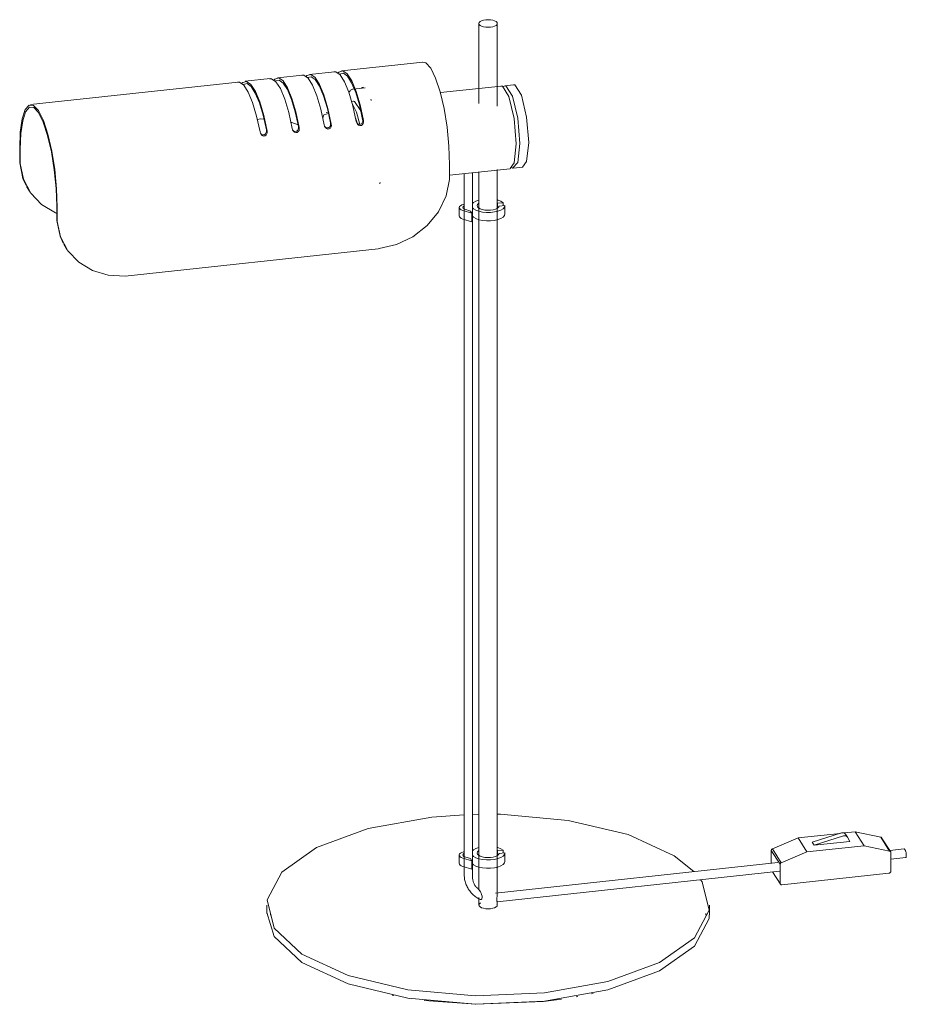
# Model space of a CAD drawing. Header units: millimetres. Extents: x -3660 to -1346, y -2347 to 6929.
# Tile 1 of 4: x -2300 to -1820, y -2347 to -1813. Entities that reach past the tile are written whole.
import ezdxf

# ---------------------------------------------------------------- set-up
doc = ezdxf.new("R2010")
doc.units = ezdxf.units.MM
doc.layers.add('Luminarias', color=7, linetype='Continuous', lineweight=20)

# ---------------------------------------------------------------- blocks, each defined once
blk = doc.blocks.new('martinica_tablelamp - 28251 STUDIO Black table lamp-499302-00 Isometrico PDF')
at = {"layer": 'Luminarias', "color": 9, "lineweight": 9, "true_color": 0xc0c0c0}
for p, q in [((5018.11, -1815.06), (5018.11, -1858.49)), ((5028.11, -1859.8), (5028.11, -1815.06)), ((4987.74, -1836), (4943.67, -1840.76)), ((4939.8, -1841.18), (4926.26, -1842.65)), ((4904.99, -1844.95), (4891.45, -1846.41)), ((4922.39, -1843.06), (4908.86, -1844.53)), ((4887.58, -1846.83), (4775.01, -1859.01)), ((4956.51, -1849.92), (4949.91, -1850.63)), ((4955.57, -1849.63), (4954.41, -1849.76)), ((5030.19, -1848.99), (4997.26, -1852.56)), ((5036.96, -1848.26), (5032.12, -1848.78)), ((4950.04, -1857.17), (4949.17, -1857.27)), ((4936.44, -1863.17), (4935.37, -1863.29)), ((4952.27, -1869.42), (4951.25, -1866.29)), ((4769.12, -1882.9), (4769.12, -1885.34)), ((4769.42, -1885.81), (4769.42, -1883.38)), ((4769.12, -1885.34), (4769.12, -1890.57)), ((4769.42, -1891.04), (4769.42, -1885.81)), ((4769.12, -1890.57), (4769.42, -1891.04)), ((5002.24, -1891.63), (5002.24, -1893.65)), ((5002.24, -1893.65), (5002.24, -1899.58)), ((5002.24, -1897.3), (5035.03, -1893.76)), ((5028.11, -2287.47), (5028.11, -1894.23)), ((5036.97, -1893.55), (5041.8, -1893.03)), ((5010.19, -1896.43), (5010.19, -2276.55)), ((5014.65, -2277.27), (5014.65, -1895.95)), ((5018.11, -1895.57), (5018.11, -2284.48)), ((4774.86, -1906.56), (4772.89, -1903.41)), ((4774.02, -1905.32), (4774.32, -1905.8)), ((4789.2, -1914.17), (4789.2, -1916.6)), ((4789.51, -1917.08), (4789.51, -1914.65)), ((5007.43, -1914.85), (5007.43, -1919.41)), ((5013.5, -1916.71), (5010.52, -1915.8)), ((5028.18, -1912.48), (5031.22, -1912.19)), ((5028.18, -1915.14), (5028.18, -1912.48)), ((5032.14, -1913.71), (5029.12, -1914)), ((5031.22, -1913.8), (5031.22, -1912.19)), ((5032.14, -1913.71), (5032.14, -1918.27)), ((5032.14, -1918.37), (5032.14, -1913.81)), ((4789.2, -1916.6), (4789.2, -1921.83)), ((4789.51, -1922.31), (4789.51, -1917.08)), ((5009.44, -1916.49), (5014.22, -1917.96)), ((5014.22, -1922.51), (5009.44, -1921.05)), ((5014.22, -1917.96), (5013.5, -1916.71)), ((5014.22, -1922.51), (5014.22, -1917.96)), ((4789.2, -1921.83), (4789.51, -1922.31)), ((4794.94, -1937.83), (4792.98, -1934.68)), ((4794.11, -1936.59), (4794.41, -1937.07)), ((4826.35, -1952.01), (4963.56, -1937.16)), ((4963.56, -1937.16), (4964.05, -1937.11)), ((5010.19, -2243.95), (4992.52, -2245.29)), ((5018.12, -2243.71), (5014.64, -2243.79)), ((5177.27, -2262.43), (5191.16, -2256.56)), ((5191.16, -2256.56), (5214.06, -2254.09)), ((5196.01, -2264.1), (5191.16, -2256.56)), ((5198.88, -2258.91), (5214.81, -2253.85)), ((5215.83, -2255.44), (5199.9, -2260.5)), ((5216.06, -2253.87), (5222.1, -2253.22)), ((5217.93, -2256.09), (5216.91, -2254.5)), ((5219.23, -2258.41), (5217.98, -2256.17)), ((5222.1, -2253.22), (5236.02, -2256.09)), ((5226.95, -2260.76), (5222.1, -2253.22)), ((5240.86, -2263.63), (5236.02, -2256.09)), ((5241.33, -2263.96), (5236.49, -2256.42)), ((5182.11, -2269.97), (5177.27, -2262.43)), ((5226.95, -2260.76), (5196.01, -2264.1)), ((5198.88, -2258.91), (5199.9, -2260.5)), ((5199.9, -2260.5), (5219.23, -2258.41)), ((5240.86, -2263.63), (5226.95, -2260.76)), ((5248.7, -2262.47), (5240.92, -2263.31)), ((5248.92, -2262.63), (5249.37, -2263.34)), ((5007.43, -2265.81), (5007.43, -2270.37)), ((5009.44, -2267.46), (5014.22, -2268.92)), ((5013.5, -2267.67), (5010.52, -2266.76)), ((5014.22, -2268.92), (5013.5, -2267.67)), ((5028.18, -2263.44), (5031.22, -2263.15)), ((5028.18, -2266.1), (5028.18, -2263.44)), ((5032.14, -2264.67), (5029.12, -2264.97)), ((5031.22, -2264.76), (5031.22, -2263.15)), ((5032.14, -2264.67), (5032.14, -2269.23)), ((5032.14, -2269.34), (5032.14, -2264.78)), ((5176.66, -2270.28), (5176.66, -2263.3)), ((5181.5, -2270.84), (5176.66, -2263.3)), ((5196.01, -2264.1), (5182.11, -2269.97)), ((5241.45, -2274.69), (5241.45, -2264.33)), ((5241.45, -2268.04), (5249.59, -2267.16)), ((5014.22, -2273.48), (5009.44, -2272.02)), ((5014.22, -2273.48), (5014.22, -2268.92)), ((5180.28, -2269.87), (5027.2, -2286.43)), ((5181.5, -2270.84), (5181.5, -2281.18)), ((5028.09, -2291.12), (5181.17, -2274.56)), ((5177.35, -2274.95), (5181.63, -2281.61)), ((5182.47, -2281.98), (5240.49, -2275.71)), ((5012.37, -2284.09), (5012.83, -2284.81)), ((5018.11, -2284.48), (5018.13, -2284.51)), ((5018.11, -2288.9), (5018.11, -2292.91)), ((4903.1, -2292.91), (4903.1, -2297.47)), ((5027.8, -2292.2), (5027.95, -2292.39)), ((5028.11, -2292.91), (5028.11, -2291.05)), ((5143.12, -2297.47), (5143.12, -2292.91)), ((4905.1, -2297.47), (4905.1, -2298.38)), ((5141.13, -2298.38), (5141.13, -2297.47)), ((4971.93, -2342.01), (4971.05, -2341.83)), ((5071.69, -2342.5), (5070.87, -2342.65)), ((5080.08, -2340.79), (5079.13, -2341)), ((4980.37, -2343.52), (4979.65, -2343.4)), ((5062.9, -2343.96), (5053.2, -2345.21))]:
    blk.add_line(p, q, dxfattribs=at)
for points in [[(5027.95, -1814.53, 0), (5027.45, -1814.04, 0), (5026.66, -1813.61, 0), (5025.63, -1813.28, 0), (5024.43, -1813.08, 0), (5023.13, -1813.01, 0), (5021.84, -1813.07, 0), (5020.63, -1813.28, 0), (5019.59, -1813.6, 0), (5018.79, -1814.02, 0), (5018.29, -1814.52, 0), (5018.11, -1815.05, 0), (5018.28, -1815.58, 0)], [(5018.28, -1815.58, 0), (5018.77, -1816.08, 0), (5019.56, -1816.5, 0), (5020.59, -1816.83, 0), (5021.8, -1817.04, 0), (5023.09, -1817.11, 0), (5024.39, -1817.04, 0), (5025.59, -1816.84, 0), (5026.63, -1816.51, 0), (5027.43, -1816.09, 0), (5027.94, -1815.6, 0), (5028.11, -1815.07, 0), (5027.95, -1814.53, 0)], [(4951.64, -1868.14, 0), (4949.81, -1859.62, 0), (4947.66, -1852.31, 0), (4945.31, -1846.61, 0), (4942.89, -1842.85, 0), (4940.54, -1841.23, 0), (4939.43, -1841.25, 0)], [(4941.84, -1841.84, 0), (4942.26, -1841.42, 0), (4944.41, -1840.81, 0), (4946.76, -1842.43, 0), (4949.18, -1846.19, 0), (4951.53, -1851.89, 0), (4953.68, -1859.21, 0), (4955.51, -1867.72, 0)], [(4987.54, -1836.03, 0), (4989.41, -1836.42, 0), (4992.04, -1839.29, 0), (4994.68, -1844.64, 0), (4997.14, -1852.11, 0), (4999.25, -1861.19, 0), (5000.87, -1871.27, 0), (5001.89, -1881.65, 0), (5002.24, -1891.63, 0)], [(4889.63, -1847.48, 0), (4890.04, -1847.07, 0), (4892.19, -1846.46, 0), (4894.54, -1848.08, 0), (4896.96, -1851.84, 0), (4899.31, -1857.54, 0), (4901.46, -1864.85, 0), (4903.29, -1873.37, 0)], [(4916.83, -1871.9, 0), (4915, -1863.39, 0), (4912.85, -1856.08, 0), (4910.5, -1850.38, 0), (4908.08, -1846.61, 0), (4905.73, -1844.99, 0), (4904.62, -1845.02, 0)], [(4907.09, -1845.54, 0), (4907.45, -1845.19, 0), (4909.6, -1844.57, 0), (4911.95, -1846.19, 0), (4914.37, -1849.96, 0), (4916.72, -1855.66, 0), (4918.87, -1862.97, 0), (4920.7, -1871.48, 0)], [(4920.28, -1870.83, 0), (4918.53, -1862.95, 0), (4916.5, -1856.19, 0), (4914.29, -1850.91, 0), (4912.02, -1847.38, 0), (4909.82, -1845.79, 0), (4907.78, -1846.23, 0)], [(4934.24, -1870.02, 0), (4932.41, -1861.51, 0), (4930.26, -1854.2, 0), (4927.9, -1848.5, 0), (4925.49, -1844.73, 0), (4923.13, -1843.11, 0), (4922.03, -1843.14, 0)], [(4924.44, -1843.72, 0), (4924.85, -1843.31, 0), (4927, -1842.69, 0), (4929.35, -1844.31, 0), (4931.77, -1848.08, 0), (4934.12, -1853.78, 0), (4936.27, -1861.09, 0), (4938.1, -1869.6, 0)], [(4937.68, -1868.95, 0), (4935.94, -1861.07, 0), (4933.9, -1854.31, 0), (4931.7, -1849.03, 0), (4929.43, -1845.5, 0), (4927.22, -1843.91, 0), (4925.19, -1844.34, 0)], [(4955.09, -1867.07, 0), (4953.34, -1859.19, 0), (4951.31, -1852.43, 0), (4949.1, -1847.15, 0), (4946.83, -1843.62, 0), (4944.63, -1842.03, 0), (4942.6, -1842.46, 0)], [(4899.43, -1873.78, 0), (4897.6, -1865.27, 0), (4895.45, -1857.96, 0), (4893.09, -1852.26, 0), (4890.67, -1848.5, 0), (4888.32, -1846.88, 0), (4887.21, -1846.9, 0)], [(4902.87, -1872.71, 0), (4901.12, -1864.83, 0), (4899.09, -1858.08, 0), (4896.89, -1852.79, 0), (4894.62, -1849.27, 0), (4892.41, -1847.68, 0), (4890.38, -1848.11, 0)], [(4949.91, -1850.63, 0), (4949.55, -1850.7, 0), (4949.2, -1850.83, 0), (4948.87, -1851.02, 0), (4948.56, -1851.26, 0), (4948.27, -1851.54, 0), (4948.01, -1851.86, 0), (4947.75, -1852.22, 0), (4947.7, -1852.31, 0)], [(5038.35, -1880.31, 0), (5037.25, -1866.53, 0), (5034.38, -1854.61, 0), (5030.84, -1849.09, 0), (5030.03, -1849.07, 0)], [(5040.28, -1880.1, 0), (5039.19, -1866.33, 0), (5036.32, -1854.4, 0), (5032.77, -1848.88, 0), (5031.17, -1849.31, 0)], [(5045.12, -1879.58, 0), (5044.02, -1865.8, 0), (5041.15, -1853.88, 0), (5037.61, -1848.36, 0), (5036.8, -1848.33, 0)], [(4954.12, -1862.38, 0), (4950.7, -1857.27, 0), (4949.88, -1857.25, 0)], [(4960, -1856.56, 0), (4959.72, -1856.52, 0), (4959.51, -1856.46, 0), (4959.38, -1856.4, 0), (4959.33, -1856.37, 0)], [(4789.51, -1914.65, 0), (4789.16, -1904.67, 0), (4788.14, -1894.28, 0), (4786.52, -1884.21, 0), (4784.41, -1875.12, 0), (4781.95, -1867.65, 0), (4779.31, -1862.3, 0), (4776.67, -1859.43, 0), (4774.21, -1859.25, 0), (4772.1, -1861.76, 0), (4770.48, -1866.79, 0), (4769.46, -1874, 0), (4769.12, -1882.9, 0)], [(4769.42, -1883.38, 0), (4769.76, -1874.75, 0), (4770.75, -1867.75, 0), (4772.32, -1862.87, 0), (4774.37, -1860.44, 0), (4776.75, -1860.61, 0), (4779.31, -1863.39, 0), (4781.87, -1868.58, 0), (4784.26, -1875.83, 0), (4786.31, -1884.64, 0), (4787.88, -1894.42, 0), (4788.87, -1904.49, 0), (4789.2, -1914.17, 0)], [(4953.62, -1869.73, 0), (4951.75, -1863.19, 0), (4949.63, -1858.88, 0)], [(4901.62, -1866.9, 0), (4899.74, -1866.83, 0), (4898.01, -1867.06, 0)], [(4936.61, -1863.85, 0), (4934.03, -1864.56, 0), (4933.46, -1866.12, 0)], [(4955.51, -1867.72, 0), (4955.56, -1868.49, 0), (4955.4, -1869.24, 0), (4955.02, -1869.89, 0), (4954.39, -1870.33, 0), (4953.61, -1870.42, 0), (4952.86, -1870.13, 0), (4952.27, -1869.58, 0), (4951.87, -1868.89, 0), (4951.64, -1868.14, 0)], [(4951.87, -1868.94, 0), (4952.45, -1869.5, 0), (4953.21, -1869.8, 0), (4954, -1869.72, 0), (4954.63, -1869.26, 0), (4955, -1868.6, 0), (4955.15, -1867.84, 0), (4955.09, -1867.07, 0)], [(4903.29, -1873.37, 0), (4903.34, -1874.14, 0), (4903.19, -1874.89, 0), (4902.8, -1875.54, 0), (4902.17, -1875.98, 0), (4901.4, -1876.07, 0), (4900.65, -1875.78, 0), (4900.06, -1875.22, 0), (4899.65, -1874.54, 0), (4899.43, -1873.78, 0)], [(4899.65, -1874.59, 0), (4900.24, -1875.15, 0), (4901, -1875.45, 0), (4901.78, -1875.37, 0), (4902.41, -1874.91, 0), (4902.79, -1874.24, 0), (4902.93, -1873.49, 0), (4902.87, -1872.71, 0)], [(4920.12, -1870.06, 0), (4916.63, -1868.79, 0), (4916.2, -1868.7, 0)], [(4920.7, -1871.48, 0), (4920.75, -1872.25, 0), (4920.59, -1873, 0), (4920.21, -1873.66, 0), (4919.58, -1874.1, 0), (4918.8, -1874.18, 0), (4918.05, -1873.89, 0), (4917.46, -1873.34, 0), (4917.06, -1872.65, 0), (4916.83, -1871.9, 0)], [(4917.06, -1872.71, 0), (4917.64, -1873.26, 0), (4918.4, -1873.57, 0), (4919.19, -1873.48, 0), (4919.82, -1873.03, 0), (4920.19, -1872.36, 0), (4920.34, -1871.6, 0), (4920.28, -1870.83, 0)], [(4938.1, -1869.6, 0), (4938.15, -1870.37, 0), (4938, -1871.12, 0), (4937.61, -1871.78, 0), (4936.99, -1872.22, 0), (4936.21, -1872.3, 0), (4935.46, -1872.01, 0), (4934.87, -1871.46, 0), (4934.46, -1870.77, 0), (4934.24, -1870.02, 0)], [(4934.46, -1870.83, 0), (4935.05, -1871.38, 0), (4935.81, -1871.68, 0), (4936.6, -1871.6, 0), (4937.22, -1871.15, 0), (4937.6, -1870.48, 0), (4937.74, -1869.72, 0), (4937.68, -1868.95, 0)], [(5035.01, -1893.73, 0), (5037.25, -1890.67, 0), (5038.35, -1880.31, 0)], [(5035.99, -1893.28, 0), (5036.32, -1893.45, 0), (5039.19, -1890.46, 0), (5040.28, -1880.1, 0)], [(5041.78, -1893, 0), (5044.02, -1889.94, 0), (5045.12, -1879.58, 0)], [(4772.63, -1902.92, 0), (4770.91, -1899.01, 0), (4769.12, -1890.57, 0)], [(4769.42, -1891.04, 0), (4771.22, -1899.49, 0), (4775.16, -1907.04, 0), (4781.03, -1913.25, 0), (4788.47, -1917.76, 0), (4789.18, -1918.06, 0)], [(4964.05, -1937.11, 0), (4973.48, -1934.93, 0), (4982.32, -1930.67, 0), (4990.03, -1924.6, 0), (4996.15, -1917.08, 0), (5000.3, -1908.56, 0), (5002.24, -1899.58, 0)], [(4964.75, -1901.41, 0), (4964.58, -1901.47, 0), (4964.39, -1901.58, 0), (4964.28, -1901.67, 0), (4964.24, -1901.71, 0)], [(5010.17, -1913.02, 0), (5009.75, -1913.12, 0), (5008.82, -1913.43, 0), (5008.1, -1913.83, 0), (5007.63, -1914.28, 0), (5007.44, -1914.77, 0), (5007.54, -1915.26, 0), (5007.92, -1915.73, 0), (5008.57, -1916.15, 0), (5009.44, -1916.49, 0)], [(5010.52, -1915.8, 0), (5010, -1915.57, 0), (5009.64, -1915.3, 0), (5009.45, -1914.99, 0), (5009.43, -1914.85, 0)], [(5009.46, -1914.68, 0), (5009.66, -1914.38, 0), (5010.04, -1914.11, 0), (5010.17, -1914.04, 0)], [(5018.05, -1910.77, 0), (5016.4, -1911.37, 0), (5015.15, -1912.11, 0), (5014.59, -1912.66, 0)], [(5014.59, -1914.97, 0), (5015.21, -1915.56, 0), (5016.47, -1916.29, 0), (5018.12, -1916.88, 0), (5020.07, -1917.29, 0), (5022.2, -1917.49, 0), (5024.38, -1917.47, 0), (5026.5, -1917.24, 0), (5028.41, -1916.81, 0), (5030.01, -1916.2, 0), (5031.21, -1915.45, 0), (5031.93, -1914.6, 0), (5032.14, -1913.71, 0)], [(5029.12, -1914, 0), (5028.81, -1914.62, 0), (5028.13, -1915.18, 0), (5027.13, -1915.65, 0), (5025.86, -1916.01, 0), (5024.42, -1916.22, 0), (5022.89, -1916.27, 0), (5021.38, -1916.17, 0), (5019.98, -1915.91, 0), (5018.79, -1915.51, 0), (5017.89, -1915, 0), (5017.32, -1914.42, 0), (5017.14, -1913.79, 0), (5017.35, -1913.17, 0), (5017.93, -1912.59, 0), (5018.1, -1912.48, 0)], [(5031.22, -1912.19, 0), (5030.01, -1911.43, 0), (5028.4, -1910.82, 0), (5028.13, -1910.74, 0)], [(5009.44, -1921.05, 0), (5008.57, -1920.71, 0), (5007.92, -1920.29, 0), (5007.54, -1919.82, 0), (5007.44, -1919.33, 0)], [(5032.14, -1918.27, 0), (5031.93, -1919.16, 0), (5031.21, -1920.01, 0), (5030.01, -1920.76, 0), (5028.41, -1921.37, 0), (5026.5, -1921.8, 0), (5024.38, -1922.03, 0), (5022.2, -1922.05, 0), (5020.07, -1921.85, 0), (5018.12, -1921.44, 0), (5016.47, -1920.85, 0), (5015.21, -1920.12, 0), (5014.59, -1919.53, 0)], [(4792.72, -1934.19, 0), (4791, -1930.28, 0), (4789.2, -1921.83, 0)], [(4789.51, -1922.31, 0), (4791.3, -1930.75, 0), (4795.25, -1938.3, 0), (4801.12, -1944.52, 0), (4808.56, -1949.03, 0), (4817.13, -1951.57, 0), (4826.35, -1952, 0)], [(4992.52, -2245.29, 0), (4958.16, -2251.5, 0), (4930.15, -2261.77, 0), (4911.25, -2275.08, 0), (4903.29, -2290.13, 0), (4907.07, -2305.46, 0), (4922.2, -2319.56, 0), (4947.21, -2331.06, 0), (4979.65, -2338.81, 0), (5016.35, -2342.08, 0), (5053.7, -2340.53, 0)], [(5134.72, -2274.81, 0), (5124.02, -2266.26, 0), (5099.01, -2254.77, 0), (5066.57, -2247.01, 0), (5029.88, -2243.74, 0), (5028.1, -2243.71, 0)], [(5214.81, -2253.85, 0), (5215.23, -2253.76, 0), (5215.65, -2253.76, 0), (5216.06, -2253.85, 0), (5216.42, -2254.02, 0), (5216.72, -2254.27, 0), (5216.96, -2254.58, 0)], [(5217.98, -2256.17, 0), (5217.74, -2255.86, 0), (5217.44, -2255.61, 0), (5217.08, -2255.44, 0), (5216.67, -2255.35, 0), (5216.25, -2255.35, 0), (5215.83, -2255.44, 0)], [(5236.02, -2256.09, 0), (5236.21, -2256.16, 0), (5236.37, -2256.27, 0), (5236.49, -2256.42, 0)], [(5018.05, -2261.73, 0), (5016.4, -2262.33, 0), (5015.15, -2263.08, 0), (5014.59, -2263.62, 0)], [(5031.22, -2263.15, 0), (5030.01, -2262.39, 0), (5028.4, -2261.78, 0), (5028.12, -2261.7, 0)], [(5176.66, -2263.3, 0), (5176.69, -2263.09, 0), (5176.77, -2262.89, 0), (5176.9, -2262.71, 0), (5177.07, -2262.55, 0), (5177.27, -2262.43, 0)], [(5248.66, -2262.48, 0), (5248.78, -2262.49, 0), (5248.92, -2262.63, 0)], [(5010.17, -2263.98, 0), (5009.75, -2264.08, 0), (5008.82, -2264.39, 0), (5008.1, -2264.79, 0), (5007.63, -2265.25, 0), (5007.44, -2265.73, 0), (5007.54, -2266.23, 0), (5007.92, -2266.7, 0), (5008.57, -2267.11, 0), (5009.44, -2267.46, 0)], [(5010.52, -2266.76, 0), (5010, -2266.53, 0), (5009.64, -2266.26, 0), (5009.45, -2265.96, 0), (5009.43, -2265.81, 0)], [(5009.46, -2265.64, 0), (5009.66, -2265.34, 0), (5010.04, -2265.07, 0), (5010.18, -2265, 0)], [(5014.6, -2265.94, 0), (5015.21, -2266.52, 0), (5016.47, -2267.26, 0), (5018.12, -2267.84, 0), (5020.07, -2268.25, 0), (5022.2, -2268.45, 0), (5024.38, -2268.44, 0), (5026.5, -2268.2, 0), (5028.41, -2267.77, 0), (5030.01, -2267.16, 0), (5031.21, -2266.41, 0), (5031.93, -2265.57, 0), (5032.14, -2264.67, 0)], [(5029.12, -2264.97, 0), (5028.81, -2265.58, 0), (5028.13, -2266.14, 0), (5027.13, -2266.62, 0), (5025.86, -2266.97, 0), (5024.42, -2267.18, 0), (5022.89, -2267.24, 0), (5021.38, -2267.13, 0), (5019.98, -2266.87, 0), (5018.79, -2266.48, 0), (5017.89, -2265.97, 0), (5017.32, -2265.38, 0), (5017.14, -2264.76, 0), (5017.35, -2264.14, 0), (5017.93, -2263.55, 0), (5018.1, -2263.44, 0)], [(5241.45, -2264.33, 0), (5241.42, -2264.14, 0), (5241.34, -2263.96, 0), (5241.21, -2263.81, 0), (5241.05, -2263.7, 0), (5240.86, -2263.63, 0)], [(5249.37, -2263.34, 0), (5249.51, -2263.61, 0), (5249.63, -2263.99, 0), (5249.73, -2264.44, 0), (5249.82, -2264.94, 0), (5249.87, -2265.46, 0), (5249.88, -2265.96, 0), (5249.87, -2266.41, 0), (5249.82, -2266.77, 0), (5249.73, -2267.02, 0), (5249.63, -2267.14, 0), (5249.59, -2267.16, 0)], [(5009.44, -2272.02, 0), (5008.57, -2271.67, 0), (5007.92, -2271.26, 0), (5007.54, -2270.79, 0), (5007.44, -2270.29, 0)], [(5032.14, -2269.23, 0), (5031.93, -2270.13, 0), (5031.21, -2270.97, 0), (5030.01, -2271.72, 0), (5028.41, -2272.33, 0), (5026.5, -2272.76, 0), (5024.38, -2273, 0), (5022.2, -2273.01, 0), (5020.07, -2272.81, 0), (5018.12, -2272.4, 0), (5016.47, -2271.82, 0), (5015.21, -2271.08, 0), (5014.6, -2270.5, 0)], [(5182.11, -2269.97, 0), (5181.92, -2270.09, 0), (5181.75, -2270.24, 0), (5181.62, -2270.43, 0), (5181.53, -2270.63, 0), (5181.5, -2270.84, 0)], [(5010.19, -2276.55, 0), (5010.2, -2277.18, 0), (5010.24, -2277.8, 0), (5010.31, -2278.42, 0), (5010.4, -2279.03, 0), (5010.52, -2279.63, 0), (5010.67, -2280.23, 0), (5010.84, -2280.83, 0), (5011.04, -2281.41, 0), (5011.26, -2281.98, 0), (5011.51, -2282.54, 0), (5011.78, -2283.09, 0), (5012.08, -2283.63, 0), (5012.37, -2284.09, 0)], [(5016.19, -2282.64, 0), (5015.97, -2282.27, 0), (5015.76, -2281.9, 0), (5015.57, -2281.51, 0), (5015.39, -2281.11, 0), (5015.24, -2280.7, 0), (5015.1, -2280.29, 0), (5014.98, -2279.87, 0), (5014.88, -2279.44, 0), (5014.79, -2279.01, 0), (5014.73, -2278.56, 0), (5014.68, -2278.12, 0), (5014.65, -2277.67, 0), (5014.65, -2277.27, 0)], [(5240.49, -2275.71, 0), (5240.74, -2275.65, 0), (5240.97, -2275.53, 0), (5241.17, -2275.37, 0), (5241.32, -2275.16, 0), (5241.42, -2274.93, 0), (5241.45, -2274.69, 0)], [(5018.12, -2284.48, 0), (5017.78, -2284.21, 0), (5017.44, -2283.92, 0), (5017.12, -2283.62, 0), (5016.82, -2283.31, 0), (5016.53, -2282.99, 0), (5016.25, -2282.66, 0), (5015.99, -2282.31, 0), (5015.75, -2281.95, 0), (5015.73, -2281.93, 0)], [(5053.7, -2340.53, 0), (5088.07, -2334.32, 0), (5116.07, -2324.06, 0), (5134.98, -2310.74, 0), (5142.93, -2295.69, 0), (5139.16, -2280.36, 0), (5138.36, -2279.18, 0)], [(5181.5, -2281.18, 0), (5181.53, -2281.41, 0), (5181.63, -2281.62, 0), (5181.78, -2281.79, 0), (5181.98, -2281.91, 0), (5182.22, -2281.98, 0), (5182.47, -2281.98, 0)], [(5012.83, -2284.81, 0), (5013.17, -2285.31, 0), (5013.53, -2285.81, 0), (5013.92, -2286.28, 0), (5014.33, -2286.74, 0), (5014.76, -2287.18, 0), (5015.21, -2287.6, 0), (5015.68, -2288, 0), (5016.17, -2288.38, 0), (5016.67, -2288.74, 0), (5017.19, -2289.07, 0), (5017.73, -2289.39, 0), (5018.28, -2289.68, 0), (5018.84, -2289.95, 0)], [(5018.13, -2284.51, 0), (5018.18, -2284.64, 0), (5018.28, -2284.81, 0)], [(5018.28, -2284.81, 0), (5018.41, -2285, 0), (5018.58, -2285.23, 0)], [(5018.58, -2285.23, 0), (5018.94, -2285.8, 0), (5019.29, -2286.5, 0), (5019.59, -2287.26, 0), (5019.81, -2288.03, 0), (5019.91, -2288.79, 0), (5019.79, -2289.47, 0), (5019.44, -2289.9, 0), (5018.98, -2289.99, 0), (5018.63, -2289.81, 0)], [(5028.1, -2291.11, 0), (5028.02, -2291.06, 0), (5027.9, -2290.79, 0), (5027.8, -2290.3, 0), (5027.8, -2289.64, 0), (5027.9, -2288.93, 0), (5028.02, -2288.25, 0), (5028.1, -2287.68, 0), (5028.11, -2287.47, 0)], [(5018.28, -2293.43, 0), (5018.11, -2292.9, 0), (5018.27, -2292.4, 0)], [(5024.39, -2294.89, 0), (5023.09, -2294.96, 0), (5021.8, -2294.89, 0), (5020.59, -2294.68, 0), (5019.56, -2294.36, 0), (5018.77, -2293.93, 0), (5018.28, -2293.43, 0)], [(5018.29, -2292.37, 0), (5018.79, -2291.88, 0), (5018.97, -2291.76, 0)], [(5027.95, -2292.39, 0), (5028.11, -2292.92, 0), (5027.94, -2293.45, 0), (5027.43, -2293.94, 0), (5026.63, -2294.37, 0), (5025.59, -2294.69, 0), (5024.39, -2294.89, 0)], [(4903.11, -2297.02, 0), (4907.07, -2310.02, 0), (4922.2, -2324.12, 0), (4947.21, -2335.61, 0), (4979.65, -2343.37, 0), (5016.35, -2346.64, 0), (5053.7, -2345.09, 0)], [(5053.7, -2345.09, 0), (5088.07, -2338.88, 0), (5116.07, -2328.61, 0), (5134.98, -2315.3, 0), (5142.93, -2300.25, 0), (5143.08, -2296.4, 0)], [(5053.2, -2345.21, 0), (5016.46, -2346.73, 0), (4988.5, -2344.67, 0)]]:
    blk.add_polyline3d(points, dxfattribs=at)

msp = doc.modelspace()

# ---------------------------------------------------------------- block references
at = {"layer": 'Luminarias', "color": 9, "lineweight": 9, "true_color": 0xc0c0c0}
msp.add_blockref('martinica_tablelamp - 28251 STUDIO Black table lamp-499302-00 Isometrico PDF', (-7069.51, 0), dxfattribs=at)

doc.saveas('drawing.dxf')
